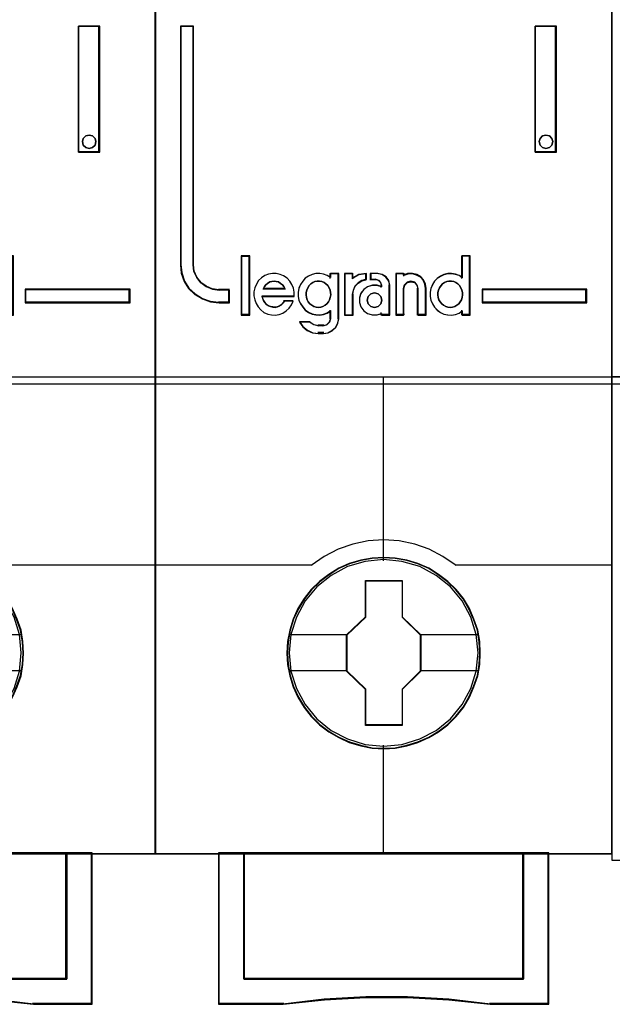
# Model space of a CAD drawing. Header units: millimetres. Extents: x 203 to 3426, y 719 to 2381.
# Tile 81 of 185: x 2552.93 to 2555.34, y 1110.57 to 1114.57. Entities that reach past the tile are written whole.
import ezdxf

# ---------------------------------------------------------------- set-up
doc = ezdxf.new("R2010")
doc.units = ezdxf.units.MM
doc.layers.add('45', color=7, linetype='Continuous')
doc.layers.add('E_Legrand_obudowy', color=7, linetype='Continuous')

# ---------------------------------------------------------------- blocks, each defined once
blk = doc.blocks.new('XL3 160 wnękowa 6x24M')
at = {"layer": 'E_Legrand_obudowy'}
blk.add_lwpolyline([(-215.641, -325.091), (215.545, -325.091), (215.545, -370.033), (-215.641, -370.033), (-215.641, -325.091)], dxfattribs=at)
blk = doc.blocks.new('S301 TX3')
at = {"layer": '45', "color": 7}
for points in [[(17.986, 40.875), (0, 40.875), (0, -40.875), (17.986, -40.875), (17.986, 40.875)], [(2.926, -19.218), (2.926, -18.729), (2.524, -18.729), (2.252, -18.69), (2.014, -18.586), (1.804, -18.437), (1.64, -18.234), (1.532, -17.992), (1.504, -17.728), (1.504, -8.349), (1, -8.349), (1, -17.728), (1.034, -18.063), (1.141, -18.382), (1.323, -18.663), (1.572, -18.894), (1.861, -19.069), (2.178, -19.179), (2.524, -19.218), (2.926, -19.218)], [(14.955, -8.349), (14.955, -13.311), (15.792, -13.311), (15.792, -8.349), (14.955, -8.349)], [(15.607, -12.762), (15.643, -12.892), (15.607, -13.034), (15.511, -13.123), (15.373, -13.164), (15.241, -13.123), (15.145, -13.034), (15.109, -12.892), (15.145, -12.762), (15.241, -12.662), (15.373, -12.632), (15.511, -12.662), (15.607, -12.762)], [(3.712, -19.692), (3.712, -17.4), (3.406, -17.4), (3.406, -19.692), (3.712, -19.692)], [(16.987, -18.692), (12.861, -18.692), (12.861, -19.218), (16.987, -19.218), (16.987, -18.692)], [(12.794, -32.987), (12.772, -32.536), (12.699, -32.084), (12.543, -31.649), (12.364, -31.236), (12.13, -30.84), (11.845, -30.493), (11.516, -30.174), (11.148, -29.893), (10.774, -29.65), (10.338, -29.463), (9.909, -29.337), (9.451, -29.254), (8.993, -29.226), (8.536, -29.254), (8.089, -29.337), (7.637, -29.463), (7.224, -29.65), (6.833, -29.893), (6.471, -30.174), (6.136, -30.493), (5.868, -30.84), (5.622, -31.236), (5.427, -31.649), (5.304, -32.084), (5.215, -32.536), (5.187, -32.987), (5.215, -33.439), (5.304, -33.874), (5.427, -34.309), (5.622, -34.722), (5.868, -35.118), (6.136, -35.476), (6.471, -35.801), (6.833, -36.076), (7.224, -36.307), (7.637, -36.495), (8.089, -36.627), (8.536, -36.72), (8.993, -36.742), (9.451, -36.72), (9.909, -36.627), (10.338, -36.495), (10.774, -36.307), (11.148, -36.076), (11.516, -35.801), (11.845, -35.476), (12.13, -35.118), (12.364, -34.722), (12.543, -34.309), (12.699, -33.874), (12.772, -33.439), (12.794, -32.987)], [(12.794, -32.987), (12.772, -32.536), (12.699, -32.084), (12.543, -31.649), (12.364, -31.236), (12.13, -30.84), (11.845, -30.493), (11.516, -30.174), (11.148, -29.893), (10.774, -29.65), (10.338, -29.463), (9.909, -29.337), (9.451, -29.254), (8.993, -29.226), (8.536, -29.254), (8.089, -29.337), (7.637, -29.463), (7.224, -29.65), (6.833, -29.893), (6.471, -30.174), (6.136, -30.493), (5.868, -30.84), (5.622, -31.236), (5.427, -31.649), (5.304, -32.084), (5.215, -32.536), (5.187, -32.987), (5.215, -33.439), (5.304, -33.874), (5.427, -34.309), (5.622, -34.722), (5.868, -35.118), (6.136, -35.476), (6.471, -35.801), (6.833, -36.076), (7.224, -36.307), (7.637, -36.495), (8.089, -36.627), (8.536, -36.72), (8.993, -36.742), (9.451, -36.72), (9.909, -36.627), (10.338, -36.495), (10.774, -36.307), (11.148, -36.076), (11.516, -35.801), (11.845, -35.476), (12.13, -35.118), (12.364, -34.722), (12.543, -34.309), (12.699, -33.874), (12.772, -33.439), (12.794, -32.987)], [(12.775, -32.987), (12.752, -32.538), (12.68, -32.088), (12.525, -31.656), (12.347, -31.245), (12.114, -30.85), (11.83, -30.505), (11.503, -30.187), (11.136, -29.907), (10.764, -29.666), (10.331, -29.48), (9.903, -29.354), (9.448, -29.272), (8.992, -29.244), (8.537, -29.272), (8.093, -29.354), (7.643, -29.48), (7.232, -29.666), (6.843, -29.907), (6.482, -30.187), (6.149, -30.505), (5.882, -30.85), (5.638, -31.245), (5.444, -31.656), (5.321, -32.088), (5.233, -32.538), (5.205, -32.987), (5.233, -33.436), (5.321, -33.869), (5.444, -34.302), (5.638, -34.713), (5.882, -35.108), (6.149, -35.464), (6.482, -35.787), (6.843, -36.061), (7.232, -36.291), (7.643, -36.478), (8.093, -36.609), (8.537, -36.702), (8.992, -36.724), (9.448, -36.702), (9.903, -36.609), (10.331, -36.478), (10.764, -36.291), (11.136, -36.061), (11.503, -35.787), (11.83, -35.464), (12.114, -35.108), (12.347, -34.713), (12.525, -34.302), (12.68, -33.869), (12.752, -33.436), (12.775, -32.987)], [(8.279, -30.132), (9.725, -30.132), (9.725, -31.56), (10.451, -32.266), (10.451, -33.694), (9.725, -34.411), (9.725, -35.828), (8.279, -35.828), (8.279, -34.411), (7.536, -33.694), (7.536, -32.266), (8.279, -31.56), (8.279, -30.132)], [(8.279, -30.132), (9.725, -30.132), (9.725, -30.132), (9.725, -31.56), (9.725, -31.56), (10.451, -32.266), (10.451, -32.266), (10.451, -33.694), (10.451, -33.694), (9.725, -34.411), (9.725, -34.411), (9.725, -35.828), (9.725, -35.828), (8.279, -35.828), (8.279, -35.828), (8.279, -34.411), (8.279, -34.411), (7.536, -33.694), (7.536, -33.694), (7.536, -32.266), (7.536, -32.266), (8.279, -31.56), (8.279, -31.56), (8.279, -30.132), (8.279, -30.132)], [(8.287, -30.15), (9.714, -30.15), (9.714, -31.569), (10.431, -32.27), (10.431, -33.69), (9.714, -34.402), (9.714, -35.81), (8.287, -35.81), (8.287, -34.402), (7.554, -33.69), (7.554, -32.27), (8.287, -31.569), (8.287, -30.15)], [(14.495, -40.835), (14.495, -45.787), (3.489, -45.787), (3.489, -40.835), (2.492, -40.835), (2.492, -46.785), (5.038, -46.785), (6.659, -46.609), (8.291, -46.52), (9.923, -46.52), (11.555, -46.609), (13.181, -46.785), (15.492, -46.785), (15.492, -40.835), (14.495, -40.835)], [(8.987, -40.835), (3.487, -40.835), (3.487, -45.794), (14.498, -45.794), (14.498, -40.835), (8.987, -40.835)], [(14.498, -45.794), (14.498, -40.835), (8.987, -40.835), (3.487, -40.835), (3.487, -45.794), (14.498, -45.794)]]:
    blk.add_lwpolyline(points, close=True, dxfattribs=at)
at = {"layer": '45', "color": 139}
for points in [[(17.986, 40.875), (0, 40.875), (0, -40.875), (17.986, -40.875), (17.986, 40.875)], [(15.643, -12.892), (15.607, -12.762), (15.511, -12.662), (15.373, -12.632), (15.241, -12.662), (15.145, -12.762), (15.109, -12.892), (15.145, -13.034), (15.241, -13.123), (15.373, -13.164), (15.511, -13.123), (15.607, -13.034), (15.643, -12.892)], [(6.421, -19.405), (6.519, -19.393), (6.606, -19.365), (6.687, -19.319), (6.756, -19.262), (6.82, -19.183), (6.86, -19.109), (6.889, -19.012), (6.912, -18.915), (6.901, -18.818), (6.883, -18.721), (6.843, -18.636), (6.791, -18.545), (6.721, -18.482), (6.646, -18.431), (6.56, -18.391), (6.467, -18.374), (6.38, -18.374), (6.282, -18.391), (6.207, -18.431), (6.126, -18.482), (6.057, -18.545), (6.01, -18.636), (5.97, -18.721), (5.941, -18.818), (5.941, -18.915), (5.953, -19.012), (5.982, -19.109), (6.028, -19.183), (6.086, -19.262), (6.167, -19.319), (6.247, -19.365), (6.334, -19.393), (6.421, -19.405)], [(11.608, -19.405), (11.701, -19.393), (11.787, -19.365), (11.874, -19.319), (11.944, -19.262), (12.002, -19.183), (12.054, -19.109), (12.083, -19.012), (12.088, -18.915), (12.088, -18.818), (12.071, -18.721), (12.03, -18.636), (11.973, -18.545), (11.903, -18.482), (11.834, -18.431), (11.747, -18.391), (11.66, -18.374), (11.562, -18.374), (11.475, -18.391), (11.388, -18.431), (11.307, -18.482), (11.249, -18.545), (11.192, -18.636), (11.151, -18.721), (11.128, -18.818), (11.128, -18.915), (11.14, -19.012), (11.168, -19.109), (11.221, -19.183), (11.278, -19.262), (11.348, -19.319), (11.435, -19.365), (11.521, -19.393), (11.608, -19.405)], [(8.922, -19.116), (8.881, -18.975), (8.774, -18.869), (8.631, -18.828), (8.489, -18.869), (8.382, -18.975), (8.34, -19.116), (8.382, -19.258), (8.489, -19.364), (8.631, -19.405), (8.774, -19.364), (8.881, -19.258), (8.922, -19.116)], [(12.705, -32.977), (12.632, -32.256), (12.426, -31.573), (12.079, -30.939), (11.622, -30.383), (11.058, -29.931), (10.41, -29.59), (9.712, -29.381), (8.987, -29.314), (8.267, -29.381), (7.574, -29.59), (6.927, -29.931), (6.363, -30.383), (5.905, -30.939), (5.559, -31.573), (5.347, -32.256), (5.28, -32.977), (5.347, -33.693), (5.559, -34.382), (5.905, -35.01), (6.363, -35.566), (6.927, -36.023), (7.574, -36.359), (8.267, -36.574), (8.987, -36.645), (9.712, -36.574), (10.41, -36.359), (11.058, -36.023), (11.622, -35.566), (12.079, -35.01), (12.426, -34.382), (12.632, -33.693), (12.705, -32.977)]]:
    blk.add_lwpolyline(points, close=True, dxfattribs=at)
at = {"layer": '45', "color": 59}
for points in [[(17.967, 40.857), (0.018, 40.857), (0.018, -40.855), (17.967, -40.855), (17.967, 40.857)], [(14.955, -8.349), (14.955, -13.311), (15.792, -13.311), (15.792, -8.349), (14.955, -8.349)], [(15.607, -12.762), (15.643, -12.892), (15.607, -13.034), (15.511, -13.123), (15.373, -13.164), (15.241, -13.123), (15.145, -13.034), (15.109, -12.892), (15.145, -12.762), (15.241, -12.662), (15.373, -12.632), (15.511, -12.662), (15.607, -12.762)], [(3.73, -19.71), (3.73, -17.383), (3.386, -17.383), (3.386, -19.71), (3.73, -19.71)], [(10.823, -18.814), (10.823, -18.975), (10.852, -19.125), (10.909, -19.265), (10.994, -19.398), (11.102, -19.51), (11.228, -19.604), (11.358, -19.665), (11.506, -19.699), (11.66, -19.71), (11.814, -19.682), (11.956, -19.626), (12.081, -19.543), (12.081, -19.71), (12.4, -19.71), (12.4, -17.383), (12.081, -17.383), (12.081, -18.24), (11.956, -18.156), (11.814, -18.106), (11.66, -18.079), (11.506, -18.09), (11.358, -18.118), (11.228, -18.184), (11.102, -18.268), (10.994, -18.379), (10.909, -18.513), (10.852, -18.663), (10.823, -18.814)], [(3.891, -18.953), (3.92, -19.104), (3.977, -19.256), (4.057, -19.385), (4.159, -19.502), (4.285, -19.598), (4.433, -19.665), (4.575, -19.699), (4.729, -19.71), (4.883, -19.682), (5.031, -19.626), (5.162, -19.542), (5.27, -19.435), (5.367, -19.301), (5.435, -19.16), (5.088, -19.16), (5.031, -19.233), (4.963, -19.301), (4.883, -19.351), (4.809, -19.379), (4.723, -19.396), (4.632, -19.385), (4.547, -19.368), (4.461, -19.34), (4.381, -19.284), (4.324, -19.216), (4.267, -19.138), (4.239, -19.054), (4.211, -18.97), (5.475, -18.97), (5.475, -18.807), (5.447, -18.644), (5.384, -18.504), (5.299, -18.37), (5.196, -18.257), (5.059, -18.162), (4.923, -18.106), (4.769, -18.067), (4.615, -18.067), (4.461, -18.095), (4.319, -18.151), (4.193, -18.246), (4.074, -18.353), (3.988, -18.487), (3.931, -18.639), (3.891, -18.79), (3.891, -18.953)], [(5.717, -18.501), (5.66, -18.652), (5.631, -18.802), (5.631, -18.963), (5.66, -19.114), (5.717, -19.253), (5.808, -19.387), (5.91, -19.498), (6.035, -19.593), (6.183, -19.654), (6.325, -19.687), (6.479, -19.699), (6.627, -19.671), (6.769, -19.615), (6.905, -19.532), (6.905, -19.849), (6.866, -19.988), (6.758, -20.083), (6.627, -20.122), (6.422, -20.122), (6.24, -20.083), (6.075, -19.988), (5.682, -19.988), (5.813, -20.172), (5.99, -20.311), (6.2, -20.406), (6.422, -20.434), (6.627, -20.434), (6.809, -20.406), (6.968, -20.322), (7.105, -20.2), (7.19, -20.027), (7.224, -19.849), (7.224, -18.067), (6.905, -18.067), (6.905, -18.228), (6.769, -18.145), (6.627, -18.095), (6.479, -18.067), (6.325, -18.078), (6.183, -18.106), (6.035, -18.173), (5.91, -18.256), (5.808, -18.368), (5.717, -18.501)], [(7.446, -18.067), (7.446, -19.71), (7.771, -19.71), (7.771, -18.886), (7.8, -18.723), (7.876, -18.56), (7.998, -18.437), (8.143, -18.353), (8.312, -18.302), (8.312, -18.067), (8.027, -18.106), (7.771, -18.241), (7.771, -18.067), (7.446, -18.067)], [(7.464, -18.087), (7.464, -19.692), (7.776, -19.692), (7.776, -18.887), (7.804, -18.728), (7.876, -18.569), (7.993, -18.448), (8.132, -18.366), (8.294, -18.317), (8.294, -18.087), (8.021, -18.125), (7.776, -18.256), (7.776, -18.087), (7.464, -18.087)], [(8.098, -18.858), (8.041, -19.026), (8.041, -19.216), (8.098, -19.385), (8.213, -19.542), (8.356, -19.643), (8.546, -19.699), (8.729, -19.699), (8.913, -19.643), (8.913, -19.71), (9.234, -19.71), (9.234, -18.532), (9.194, -18.353), (9.085, -18.201), (8.93, -18.106), (8.747, -18.067), (8.483, -18.067), (8.483, -18.302), (8.672, -18.302), (8.787, -18.33), (8.873, -18.42), (8.913, -18.532), (8.913, -18.6), (8.729, -18.543), (8.546, -18.543), (8.356, -18.6), (8.213, -18.706), (8.098, -18.858)], [(9.467, -18.067), (9.467, -19.71), (9.777, -19.71), (9.777, -18.656), (9.818, -18.515), (9.921, -18.42), (10.059, -18.381), (10.208, -18.42), (10.3, -18.515), (10.34, -18.656), (10.34, -19.71), (10.662, -19.71), (10.662, -18.656), (10.633, -18.487), (10.564, -18.325), (10.45, -18.201), (10.294, -18.117), (10.128, -18.067), (9.944, -18.078), (9.777, -18.134), (9.777, -18.067), (9.467, -18.067)], [(9.487, -18.087), (9.487, -19.692), (9.787, -19.692), (9.787, -18.662), (9.826, -18.525), (9.926, -18.432), (10.059, -18.393), (10.204, -18.432), (10.292, -18.525), (10.331, -18.662), (10.331, -19.692), (10.642, -19.692), (10.642, -18.662), (10.615, -18.497), (10.548, -18.339), (10.437, -18.218), (10.287, -18.136), (10.126, -18.087), (9.948, -18.097), (9.787, -18.152), (9.787, -18.087), (9.487, -18.087)], [(5.067, -18.587), (5.113, -18.681), (4.248, -18.681), (4.3, -18.587), (4.358, -18.512), (4.428, -18.462), (4.515, -18.405), (4.596, -18.386), (4.684, -18.374), (4.771, -18.386), (4.858, -18.405), (4.939, -18.462), (5.009, -18.512), (5.067, -18.587)], [(5.113, -18.681), (4.248, -18.681), (4.3, -18.587), (4.358, -18.512), (4.428, -18.462), (4.515, -18.405), (4.596, -18.386), (4.684, -18.374), (4.771, -18.386), (4.858, -18.405), (4.939, -18.462), (5.009, -18.512), (5.067, -18.587), (5.113, -18.681)], [(6.82, -19.183), (6.756, -19.262), (6.687, -19.319), (6.606, -19.365), (6.519, -19.393), (6.421, -19.405), (6.334, -19.393), (6.247, -19.365), (6.167, -19.319), (6.086, -19.262), (6.028, -19.183), (5.982, -19.109), (5.953, -19.012), (5.941, -18.915), (5.941, -18.818), (5.97, -18.721), (6.01, -18.636), (6.057, -18.545), (6.126, -18.482), (6.207, -18.431), (6.282, -18.391), (6.38, -18.374), (6.467, -18.374), (6.56, -18.391), (6.646, -18.431), (6.721, -18.482), (6.791, -18.545), (6.843, -18.636), (6.883, -18.721), (6.901, -18.818), (6.912, -18.915), (6.889, -19.012), (6.86, -19.109), (6.82, -19.183)], [(6.01, -18.636), (6.057, -18.545), (6.126, -18.482), (6.207, -18.431), (6.282, -18.391), (6.38, -18.374), (6.467, -18.374), (6.56, -18.391), (6.646, -18.431), (6.721, -18.482), (6.791, -18.545), (6.843, -18.636), (6.883, -18.721), (6.901, -18.818), (6.912, -18.915), (6.889, -19.012), (6.86, -19.109), (6.82, -19.183), (6.756, -19.262), (6.687, -19.319), (6.606, -19.365), (6.519, -19.393), (6.421, -19.405), (6.334, -19.393), (6.247, -19.365), (6.167, -19.319), (6.086, -19.262), (6.028, -19.183), (5.982, -19.109), (5.953, -19.012), (5.941, -18.915), (5.941, -18.818), (5.97, -18.721), (6.01, -18.636)], [(11.747, -18.391), (11.834, -18.431), (11.903, -18.482), (11.973, -18.545), (12.03, -18.636), (12.071, -18.721), (12.088, -18.818), (12.088, -18.915), (12.083, -19.012), (12.054, -19.109), (12.002, -19.183), (11.944, -19.262), (11.874, -19.319), (11.787, -19.365), (11.701, -19.393), (11.608, -19.405), (11.521, -19.393), (11.435, -19.365), (11.348, -19.319), (11.278, -19.262), (11.221, -19.183), (11.168, -19.109), (11.14, -19.012), (11.128, -18.915), (11.128, -18.818), (11.151, -18.721), (11.192, -18.636), (11.249, -18.545), (11.307, -18.482), (11.388, -18.431), (11.475, -18.391), (11.562, -18.374), (11.66, -18.374), (11.747, -18.391)], [(11.151, -18.721), (11.192, -18.636), (11.249, -18.545), (11.307, -18.482), (11.388, -18.431), (11.475, -18.391), (11.562, -18.374), (11.66, -18.374), (11.747, -18.391), (11.834, -18.431), (11.903, -18.482), (11.973, -18.545), (12.03, -18.636), (12.071, -18.721), (12.088, -18.818), (12.088, -18.915), (12.083, -19.012), (12.054, -19.109), (12.002, -19.183), (11.944, -19.262), (11.874, -19.319), (11.787, -19.365), (11.701, -19.393), (11.608, -19.405), (11.521, -19.393), (11.435, -19.365), (11.348, -19.319), (11.278, -19.262), (11.221, -19.183), (11.168, -19.109), (11.14, -19.012), (11.128, -18.915), (11.128, -18.818), (11.151, -18.721)], [(8.881, -18.975), (8.922, -19.116), (8.881, -19.258), (8.774, -19.364), (8.631, -19.405), (8.489, -19.364), (8.382, -19.258), (8.34, -19.116), (8.382, -18.975), (8.489, -18.869), (8.631, -18.828), (8.774, -18.869), (8.881, -18.975)], [(8.34, -19.116), (8.382, -18.975), (8.489, -18.869), (8.631, -18.828), (8.774, -18.869), (8.881, -18.975), (8.922, -19.116), (8.881, -19.258), (8.774, -19.364), (8.631, -19.405), (8.489, -19.364), (8.382, -19.258), (8.34, -19.116)], [(16.967, -18.71), (12.878, -18.71), (12.878, -19.2), (16.967, -19.2), (16.967, -18.71)], [(14.495, -40.835), (14.495, -45.787), (3.489, -45.787), (3.489, -40.835), (2.492, -40.835), (2.492, -46.785), (5.038, -46.785), (6.659, -46.609), (8.291, -46.52), (9.923, -46.52), (11.555, -46.609), (13.181, -46.785), (15.492, -46.785), (15.492, -40.835), (14.495, -40.835)], [(14.48, -40.855), (14.48, -45.775), (3.506, -45.775), (3.506, -40.855), (2.512, -40.855), (2.512, -46.767), (5.05, -46.767), (6.666, -46.592), (8.293, -46.504), (9.921, -46.504), (11.548, -46.592), (13.17, -46.767), (15.475, -46.767), (15.475, -40.855), (14.48, -40.855)], [(8.987, -40.835), (3.487, -40.835), (3.487, -45.794), (14.498, -45.794), (14.498, -40.835), (8.987, -40.835)], [(14.498, -45.794), (14.498, -40.835), (8.987, -40.835), (3.487, -40.835), (3.487, -45.794), (14.498, -45.794)], [(8.987, -40.855), (3.504, -40.855), (3.504, -45.776), (14.48, -45.776), (14.48, -40.855), (8.987, -40.855)]]:
    blk.add_lwpolyline(points, close=True, dxfattribs=at)
at = {"layer": '45', "color": 139}
for points in [[(1, -8.349), (1, -17.733)], [(1, -8.349), (1.532, -8.349)], [(1.492, -8.349), (1.492, -17.733)], [(14.955, -13.311), (14.955, -8.349)], [(14.955, -8.349), (15.792, -8.349)], [(15.754, -13.311), (15.754, -8.349)], [(14.955, -13.274), (15.792, -13.274)], [(3.386, -17.383), (3.386, -19.71)], [(3.386, -17.383), (3.73, -17.383)], [(3.693, -17.383), (3.693, -19.71)], [(12.051, -17.383), (12.051, -18.264)], [(12.051, -17.383), (12.4, -17.383)], [(12.361, -17.383), (12.361, -19.71)], [(1, -17.695), (1.034, -18.038), (1.142, -18.364), (1.324, -18.65), (1.575, -18.886), (1.865, -19.066), (2.184, -19.179), (2.532, -19.218)], [(1.492, -17.695), (1.521, -17.968), (1.631, -18.218), (1.798, -18.428), (2.012, -18.582), (2.255, -18.69), (2.532, -18.729)], [(5.475, -18.97), (5.475, -18.807), (5.447, -18.644), (5.384, -18.504), (5.299, -18.37), (5.196, -18.257), (5.059, -18.162), (4.923, -18.106), (4.769, -18.067), (4.615, -18.067), (4.461, -18.095), (4.319, -18.151), (4.193, -18.246), (4.074, -18.353), (3.988, -18.487), (3.931, -18.639), (3.891, -18.79), (3.891, -18.953), (3.92, -19.104), (3.977, -19.256), (4.057, -19.385), (4.159, -19.502), (4.285, -19.598), (4.433, -19.665), (4.575, -19.699), (4.729, -19.71), (4.883, -19.682), (5.031, -19.626), (5.162, -19.542), (5.27, -19.435), (5.367, -19.301), (5.435, -19.16)], [(6.912, -18.229), (6.775, -18.145), (6.632, -18.095), (6.483, -18.067), (6.329, -18.078), (6.186, -18.106), (6.037, -18.173), (5.911, -18.257), (5.808, -18.37), (5.717, -18.504), (5.66, -18.656), (5.631, -18.807), (5.631, -18.97), (5.66, -19.121), (5.717, -19.261), (5.808, -19.396), (5.911, -19.508), (6.037, -19.603), (6.186, -19.665), (6.329, -19.699), (6.483, -19.71), (6.632, -19.682), (6.775, -19.626), (6.912, -19.542)], [(6.875, -18.067), (6.875, -18.264)], [(6.875, -18.067), (7.224, -18.067)], [(7.185, -18.067), (7.185, -19.859)], [(7.446, -18.067), (7.446, -19.71)], [(7.446, -18.067), (7.796, -18.067)], [(8.312, -18.067), (8.02, -18.114), (7.758, -18.275)], [(7.758, -18.067), (7.758, -18.275)], [(8.274, -18.067), (8.274, -18.336)], [(8.467, -18.067), (8.467, -18.336)], [(8.761, -18.067), (8.467, -18.067)], [(9.234, -18.561), (9.192, -18.37), (9.078, -18.21), (8.916, -18.108), (8.724, -18.067)], [(9.467, -18.067), (9.467, -19.71)], [(9.467, -18.067), (9.806, -18.067)], [(10.662, -18.681), (10.633, -18.505), (10.563, -18.336), (10.447, -18.207), (10.291, -18.119), (10.122, -18.067), (9.936, -18.078), (9.768, -18.137)], [(9.768, -18.067), (9.768, -18.171)], [(12.088, -18.229), (11.962, -18.145), (11.819, -18.095), (11.665, -18.067), (11.51, -18.078), (11.361, -18.106), (11.23, -18.173), (11.104, -18.257), (10.995, -18.37), (10.909, -18.504), (10.852, -18.656), (10.823, -18.807), (10.823, -18.97), (10.852, -19.121), (10.909, -19.261), (10.995, -19.396), (11.104, -19.508), (11.23, -19.603), (11.361, -19.665), (11.51, -19.699), (11.665, -19.71), (11.819, -19.682), (11.962, -19.626), (12.088, -19.542)], [(5.113, -18.681), (5.067, -18.587), (5.009, -18.512), (4.939, -18.462), (4.858, -18.405), (4.771, -18.386), (4.684, -18.374), (4.596, -18.386), (4.515, -18.405), (4.428, -18.462), (4.358, -18.512), (4.3, -18.587), (4.248, -18.681)], [(8.312, -18.298), (8.139, -18.351), (7.99, -18.439), (7.865, -18.567), (7.788, -18.736), (7.758, -18.905)], [(8.922, -18.59), (8.737, -18.534), (8.551, -18.534), (8.36, -18.59), (8.215, -18.698), (8.099, -18.851), (8.041, -19.02), (8.041, -19.213), (8.099, -19.382), (8.215, -19.541), (8.36, -19.643), (8.551, -19.699), (8.737, -19.699), (8.922, -19.643)], [(8.467, -18.298), (8.69, -18.298)], [(8.922, -18.561), (8.877, -18.433), (8.781, -18.33), (8.652, -18.298)], [(8.885, -18.523), (8.885, -18.625)], [(9.195, -18.523), (9.195, -19.71)], [(10.35, -18.681), (10.309, -18.524), (10.214, -18.418), (10.059, -18.374), (9.917, -18.418), (9.81, -18.524), (9.768, -18.681)], [(2.492, -18.692), (2.926, -18.692)], [(2.886, -18.692), (2.886, -19.218)], [(2.886, -18.692), (2.886, -19.218)], [(4.203, -18.95), (5.475, -18.95)], [(4.203, -18.95), (4.232, -19.04), (4.261, -19.13), (4.319, -19.213), (4.377, -19.285), (4.459, -19.345), (4.546, -19.375), (4.633, -19.393), (4.726, -19.405), (4.813, -19.387), (4.888, -19.357), (4.97, -19.303), (5.039, -19.231), (5.097, -19.154)], [(4.248, -18.643), (5.113, -18.643)], [(7.446, -19.71), (7.796, -19.71), (7.796, -18.868)], [(9.768, -18.643), (9.768, -19.71)], [(10.311, -18.643), (10.311, -19.71)], [(10.623, -18.643), (10.623, -19.71)], [(12.861, -18.692), (16.987, -18.692)], [(12.861, -18.692), (12.861, -19.218)], [(16.947, -19.218), (16.947, -18.692)], [(2.492, -19.18), (2.926, -19.18)], [(5.058, -19.135), (5.436, -19.135)], [(12.861, -19.18), (16.987, -19.18)], [(3.386, -19.672), (3.73, -19.672)], [(6.875, -19.509), (6.875, -19.859)], [(8.885, -19.608), (8.885, -19.71)], [(8.885, -19.672), (9.234, -19.672)], [(9.467, -19.672), (9.806, -19.672)], [(10.311, -19.672), (10.662, -19.672)], [(12.051, -19.509), (12.051, -19.71)], [(12.051, -19.672), (12.4, -19.672)], [(5.68, -19.958), (5.814, -20.154), (5.996, -20.303), (6.213, -20.404), (6.441, -20.434)], [(5.68, -19.958), (6.102, -19.958)], [(6.063, -19.958), (6.243, -20.077), (6.441, -20.127)], [(6.402, -20.089), (6.642, -20.089)], [(6.602, -20.434), (6.792, -20.405), (6.958, -20.317), (7.1, -20.189), (7.188, -20.008), (7.224, -19.821)], [(6.602, -20.127), (6.748, -20.083), (6.868, -19.977), (6.912, -19.821)], [(6.642, -20.396), (6.402, -20.396)], [(0, -22.133), (17.986, -22.133)], [(8.967, -22.133), (8.967, -29.358)], [(11.839, -29.55), (11.325, -29.197), (10.788, -28.907), (10.212, -28.702), (9.603, -28.571), (8.988, -28.531), (8.384, -28.571), (7.774, -28.702), (7.198, -28.907), (6.65, -29.197), (6.147, -29.55)], [(0, -29.512), (6.185, -29.512)], [(11.8, -29.512), (17.986, -29.512)], [(8.967, -36.6), (8.967, -40.875)], [(2.492, -40.835), (2.492, -46.785)], [(3.487, -40.835), (3.487, -45.794)], [(14.46, -45.794), (14.46, -40.835)], [(15.453, -40.835), (15.453, -46.785)], [(3.487, -45.756), (14.498, -45.756)], [(5.069, -46.747), (2.492, -46.747)], [(13.188, -46.785), (11.559, -46.585), (9.924, -46.485), (8.289, -46.485), (6.655, -46.585), (5.031, -46.785)], [(15.492, -46.747), (13.149, -46.747)]]:
    blk.add_lwpolyline(points, dxfattribs=at)
at = {"layer": '45', "color": 1}
for points in [[(2.926, -19.218), (2.926, -18.729), (2.524, -18.729), (2.252, -18.69), (2.014, -18.586), (1.804, -18.437), (1.64, -18.234), (1.532, -17.992), (1.504, -17.728), (1.504, -8.349), (1, -8.349), (1, -17.728), (1.034, -18.063), (1.141, -18.382), (1.323, -18.663), (1.572, -18.894), (1.861, -19.069), (2.178, -19.179), (2.524, -19.218), (2.926, -19.218)], [(2.908, -19.2), (2.908, -18.712), (2.513, -18.712), (2.246, -18.674), (2.013, -18.57), (1.807, -18.422), (1.646, -18.219), (1.54, -17.978), (1.512, -17.715), (1.512, -8.367), (1.018, -8.367), (1.018, -17.715), (1.051, -18.049), (1.157, -18.367), (1.335, -18.647), (1.579, -18.877), (1.863, -19.052), (2.174, -19.162), (2.513, -19.2), (2.908, -19.2)], [(16.987, -18.692), (12.861, -18.692), (12.861, -19.218), (16.987, -19.218), (16.987, -18.692)]]:
    blk.add_lwpolyline(points, close=True, dxfattribs=at)
at = {"layer": '45', "color": 7}
for points in [[(5.259, -32.251), (7.573, -32.251)], [(10.411, -32.251), (12.721, -32.251)], [(5.259, -33.67), (7.573, -33.67)], [(10.411, -33.67), (12.721, -33.67)]]:
    blk.add_lwpolyline(points, dxfattribs=at)
at = {"layer": '45', "color": 140}
blk.add_lwpolyline([(14.48, -45.776), (14.48, -40.855), (8.987, -40.855), (3.504, -40.855), (3.504, -45.776), (14.48, -45.776)], close=True, dxfattribs=at)
blk = doc.blocks.new('L435')
at = {"layer": '45', "color": 7}
for points in [[(0, 41.502), (18.01, 41.502), (18.01, 41.502), (18.01, -41.502), (18.01, -41.502), (0, -41.502), (0, -41.502), (0, 41.502), (0, 41.502)], [(0, -22.493), (18.01, -22.493), (0, -22.493)]]:
    blk.add_lwpolyline(points, close=True, dxfattribs=at)
blk = doc.blocks.new('G$CCC6CD2FA')
at = {"linetype": 'Continuous', "xscale": 0.103478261, "yscale": 0.103478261, "zscale": 0.103478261}
blk.add_blockref('L435', (-94.9923, 43.7581), dxfattribs=at)
at = {"xscale": 0.103478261, "yscale": 0.103478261, "zscale": 0.103478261}
for p in [(-98.7123, 43.7208), (-96.8531, 43.7208)]:
    blk.add_blockref('S301 TX3', p, dxfattribs=at)
at = {"layer": 'E_Legrand_obudowy', "color": 67, "true_color": 0x727430, "xscale": 0.1, "yscale": 0.1, "zscale": 0.1}
blk.add_blockref('XL3 160 wnękowa 6x24M', (-112.1857, 78.4038), dxfattribs=at)

msp = doc.modelspace()

# ---------------------------------------------------------------- block references
msp.add_blockref('G$CCC6CD2FA', (2650.3343, 1071.6878))

doc.saveas('drawing.dxf')
